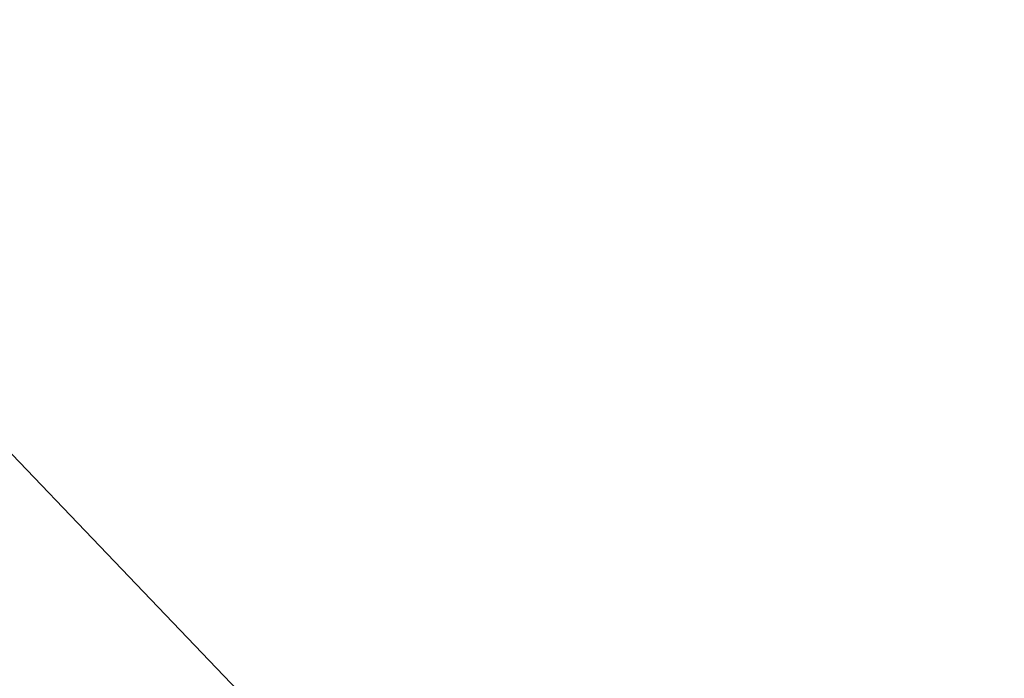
# Model space of a CAD drawing. Header units: millimetres. Extents: x 1 to 201, y 1 to 201.
# Tile 80 of 256: x 52.685 to 53.772, y 46.732 to 47.459. Entities that reach past the tile are written whole.
import ezdxf

# ---------------------------------------------------------------- set-up
doc = ezdxf.new("R2010")
doc.units = ezdxf.units.MM
doc.header["$LTSCALE"] = 25.4
doc.layers.get('0').update_dxf_attribs({"true_color": 0xff5454})

# ---------------------------------------------------------------- blocks, each defined once
blk = doc.blocks.new('MERIDA-LED-9514.STL#1')
at = {"color": 7, "true_color": 0xffffff}
mesh = blk.add_polyface(dxfattribs=at)
corners = [(58.6561, 47.1554, -33), (50.9377, 54.2451, -43), (49.2311, 56.142, -33)]
mesh.append_faces([[corners[k] for k in face] for face in [(0, 1, 2)]], dxfattribs={"color": 7})
mesh = blk.add_polyface(dxfattribs=at)
corners = [(44.2771, 55.765, -19), (53.2657, 46.3637, -17), (53.2657, 46.3637, -19), (44.2771, 55.765, -17)]
mesh.append_faces([[corners[k] for k in face] for face in [(0, 1, 2), (1, 0, 3)]], dxfattribs={"vtx0": -1, "color": 7})
mesh = blk.add_polyface(dxfattribs=at)
corners = [(58.6561, 47.1554, -33), (57.7705, 47.8638, -43), (50.9377, 54.2451, -43)]
mesh.append_faces([[corners[k] for k in face] for face in [(0, 1, 2)]], dxfattribs={"color": 7})
mesh = blk.add_polyface(dxfattribs=at)
corners = [(50.5723, 53.9038, -43.866), (57.1394, 47.0881, -44), (50.2069, 53.5626, -44), (57.4549, 47.4759, -43.866)]
mesh.append_faces([[corners[k] for k in face] for face in [(0, 1, 2), (1, 0, 3)]], dxfattribs={"vtx0": -1, "color": 7})

msp = doc.modelspace()

# ---------------------------------------------------------------- block references
at = {"color": 0}
msp.add_blockref('MERIDA-LED-9514.STL#1', (0, 0), dxfattribs=at)

doc.saveas('drawing.dxf')
